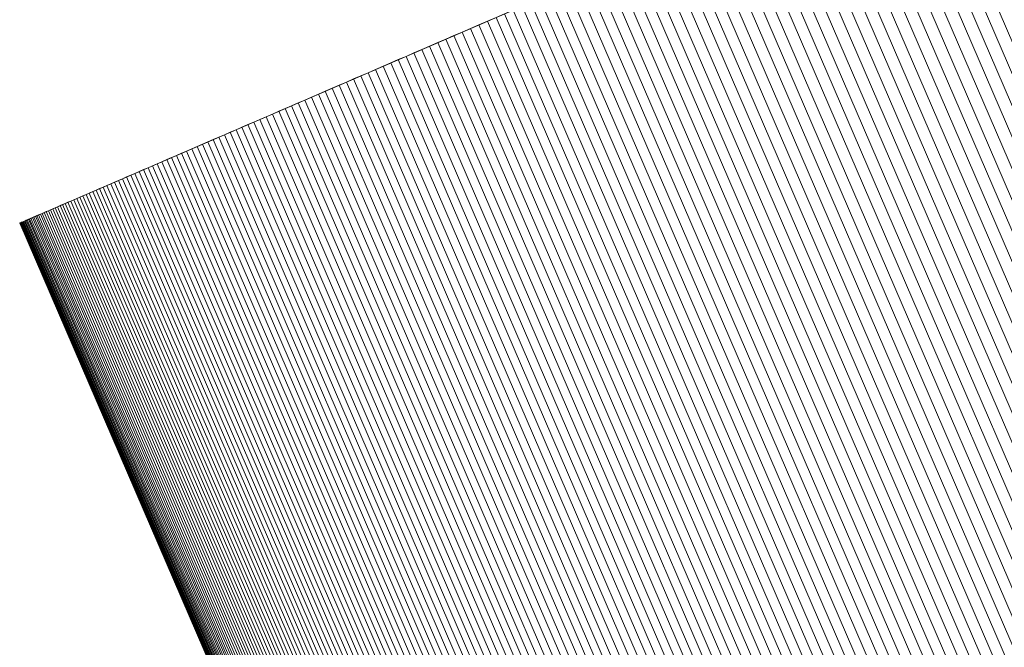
# Model space of a CAD drawing. Header units: centimetres. Extents: x -72 to 74, y -14 to 13.
# Tile 2 of 61: x -72.38 to -69.42, y -11.62 to -9.73. Entities that reach past the tile are written whole.
import ezdxf

# ---------------------------------------------------------------- set-up
doc = ezdxf.new("R2010")
doc.units = ezdxf.units.CM
doc.header["$LTSCALE"] = 2.54
doc.layers.add('Lucido design-1', color=7, linetype='Continuous')

# ---------------------------------------------------------------- blocks, each defined once
blk = doc.blocks.new('Gruppo-1')
at = {"color": 230, "linetype": 'Continuous', "lineweight": 9}
for points, invisible_edges in [([(-19.1811, 12.6131, 81.0804), (-19.1283, 12.6359, -57.895), (-72.3818, -10.3438, -57.895), (-19.1811, 12.6131, 81.0804)], 13), ([(-72.3818, -10.3438, 81.0804), (-52.9102, -1.9415, 109.0067), (-19.1811, 12.6131, 81.0804), (-72.3818, -10.3438, 81.0804)], 15), ([(-72.3818, -10.3438, -57.895), (-72.3818, -10.3438, 81.0804), (-19.1811, 12.6131, 81.0804), (-72.3818, -10.3438, -57.895)], 14), ([(-17.8142, 9.4454, 81.0804), (-17.7614, 9.4682, -57.895), (-71.0149, -13.5114, -57.895), (-17.8142, 9.4454, 81.0804)], 13), ([(-71.0149, -13.5114, 81.0804), (-51.5433, -5.1091, 109.0067), (-17.8142, 9.4454, 81.0804), (-71.0149, -13.5114, 81.0804)], 15), ([(-71.0149, -13.5114, -57.895), (-71.0149, -13.5114, 81.0804), (-17.8142, 9.4454, 81.0804), (-71.0149, -13.5114, -57.895)], 14), ([(-72.3818, -10.3438, 81.0804), (-68.1292, -8.5087, 96.8089), (-52.9102, -1.9415, 109.0067), (-72.3818, -10.3438, 81.0804)], 15), ([(-71.0149, -13.5114, 81.0804), (-66.7623, -11.6763, 96.8089), (-51.5433, -5.1091, 109.0067), (-71.0149, -13.5114, 81.0804)], 15), ([(-72.3818, -10.3438, 81.0804), (-70.9984, -9.7468, 90.3167), (-68.1292, -8.5087, 96.8089), (-72.3818, -10.3438, 81.0804)], 15), ([(-70.9984, -9.7468, 90.3167), (-69.5559, -9.1243, 94.0899), (-68.1292, -8.5087, 96.8089), (-70.9984, -9.7468, 90.3167)], 15), ([(-70.9984, -9.7468, 90.3167), (-70.166, -9.3876, 92.6714), (-69.5559, -9.1243, 94.0899), (-70.9984, -9.7468, 90.3167)], 15), ([(-70.9984, -9.7468, 90.3167), (-70.7049, -9.6201, 91.2191), (-70.166, -9.3876, 92.6714), (-70.9984, -9.7468, 90.3167)], 15), ([(-70.9984, -9.7468, 90.3167), (-70.8417, -9.6792, 90.8103), (-70.7049, -9.6201, 91.2191), (-70.9984, -9.7468, 90.3167)], 15), ([(-70.9984, -9.7468, 90.3167), (-70.8948, -9.7021, 90.6461), (-70.8417, -9.6792, 90.8103), (-70.9984, -9.7468, 90.3167)], 15), ([(-70.9984, -9.7468, 90.3167), (-70.947, -9.7246, 90.4816), (-70.8948, -9.7021, 90.6461), (-70.9984, -9.7468, 90.3167)], 15), ([(-70.9984, -9.7468, 90.3167), (-70.9728, -9.7357, 90.3992), (-70.947, -9.7246, 90.4816), (-70.9984, -9.7468, 90.3167)], 12), ([(-72.3818, -10.3438, 81.0804), (-71.8789, -10.1268, 86.702), (-70.9984, -9.7468, 90.3167), (-72.3818, -10.3438, 81.0804)], 15), ([(-71.8789, -10.1268, 86.702), (-71.5227, -9.9731, 88.3986), (-70.9984, -9.7468, 90.3167), (-71.8789, -10.1268, 86.702)], 15), ([(-71.5227, -9.9731, 88.3986), (-71.3097, -9.8811, 89.2374), (-70.9984, -9.7468, 90.3167), (-71.5227, -9.9731, 88.3986)], 15), ([(-71.3097, -9.8811, 89.2374), (-71.1708, -9.8212, 89.7372), (-70.9984, -9.7468, 90.3167), (-71.3097, -9.8811, 89.2374)], 15), ([(-71.1708, -9.8212, 89.7372), (-71.0488, -9.7685, 90.1516), (-70.9984, -9.7468, 90.3167), (-71.1708, -9.8212, 89.7372)], 15), ([(-71.0488, -9.7685, 90.1516), (-71.0237, -9.7577, 90.2342), (-70.9984, -9.7468, 90.3167), (-71.0488, -9.7685, 90.1516)], 12), ([(-71.1708, -9.8212, 89.7372), (-71.1227, -9.8004, 89.9032), (-71.0488, -9.7685, 90.1516), (-71.1708, -9.8212, 89.7372)], 15), ([(-71.1227, -9.8004, 89.9032), (-71.0983, -9.7899, 89.9861), (-71.0488, -9.7685, 90.1516), (-71.1227, -9.8004, 89.9032)], 14), ([(-71.0983, -9.7899, 89.9861), (-71.0736, -9.7793, 90.0688), (-71.0488, -9.7685, 90.1516), (-71.0983, -9.7899, 89.9861)], 12), ([(-71.1708, -9.8212, 89.7372), (-71.1469, -9.8109, 89.8202), (-71.1227, -9.8004, 89.9032), (-71.1708, -9.8212, 89.7372)], 12), ([(-71.3097, -9.8811, 89.2374), (-71.2413, -9.8516, 89.4876), (-71.1708, -9.8212, 89.7372), (-71.3097, -9.8811, 89.2374)], 15), ([(-71.2413, -9.8516, 89.4876), (-71.1945, -9.8314, 89.6541), (-71.1708, -9.8212, 89.7372), (-71.2413, -9.8516, 89.4876)], 13), ([(-71.2413, -9.8516, 89.4876), (-71.218, -9.8416, 89.5709), (-71.1945, -9.8314, 89.6541), (-71.2413, -9.8516, 89.4876)], 12), ([(-71.3097, -9.8811, 89.2374), (-71.2643, -9.8615, 89.4043), (-71.2413, -9.8516, 89.4876), (-71.3097, -9.8811, 89.2374)], 13), ([(-71.3097, -9.8811, 89.2374), (-71.2871, -9.8714, 89.3209), (-71.2643, -9.8615, 89.4043), (-71.3097, -9.8811, 89.2374)], 12), ([(-71.5227, -9.9731, 88.3986), (-71.4191, -9.9283, 88.8189), (-71.3097, -9.8811, 89.2374), (-71.5227, -9.9731, 88.3986)], 15), ([(-71.4191, -9.9283, 88.8189), (-71.3542, -9.9003, 89.0702), (-71.3097, -9.8811, 89.2374), (-71.4191, -9.9283, 88.8189)], 15), ([(-71.4191, -9.9283, 88.8189), (-71.3977, -9.9191, 88.9027), (-71.3542, -9.9003, 89.0702), (-71.4191, -9.9283, 88.8189)], 14), ([(-71.3977, -9.9191, 88.9027), (-71.376, -9.9098, 88.9865), (-71.3542, -9.9003, 89.0702), (-71.3977, -9.9191, 88.9027)], 12), ([(-71.3542, -9.9003, 89.0702), (-71.3321, -9.8908, 89.1538), (-71.3097, -9.8811, 89.2374), (-71.3542, -9.9003, 89.0702)], 12), ([(-71.5227, -9.9731, 88.3986), (-71.4613, -9.9465, 88.651), (-71.4191, -9.9283, 88.8189), (-71.5227, -9.9731, 88.3986)], 15), ([(-71.4613, -9.9465, 88.651), (-71.4403, -9.9375, 88.7349), (-71.4191, -9.9283, 88.8189), (-71.4613, -9.9465, 88.651)], 12), ([(-71.5227, -9.9731, 88.3986), (-71.482, -9.9555, 88.5669), (-71.4613, -9.9465, 88.651), (-71.5227, -9.9731, 88.3986)], 13), ([(-71.5227, -9.9731, 88.3986), (-71.5025, -9.9643, 88.4828), (-71.482, -9.9555, 88.5669), (-71.5227, -9.9731, 88.3986)], 12), ([(-71.8789, -10.1268, 86.702), (-71.7302, -10.0626, 87.4683), (-71.5227, -9.9731, 88.3986), (-71.8789, -10.1268, 86.702)], 15), ([(-71.7302, -10.0626, 87.4683), (-71.6581, -10.0314, 87.8075), (-71.5227, -9.9731, 88.3986), (-71.7302, -10.0626, 87.4683)], 15), ([(-71.6581, -10.0314, 87.8075), (-71.5821, -9.9987, 88.1456), (-71.5227, -9.9731, 88.3986), (-71.6581, -10.0314, 87.8075)], 15), ([(-71.5821, -9.9987, 88.1456), (-71.5428, -9.9817, 88.3143), (-71.5227, -9.9731, 88.3986), (-71.5821, -9.9987, 88.1456)], 13), ([(-71.5821, -9.9987, 88.1456), (-71.5626, -9.9902, 88.23), (-71.5428, -9.9817, 88.3143), (-71.5821, -9.9987, 88.1456)], 12), ([(-71.6581, -10.0314, 87.8075), (-71.6206, -10.0153, 87.9767), (-71.5821, -9.9987, 88.1456), (-71.6581, -10.0314, 87.8075)], 15), ([(-71.6581, -10.0314, 87.8075), (-71.6394, -10.0234, 87.8921), (-71.6206, -10.0153, 87.9767), (-71.6581, -10.0314, 87.8075)], 12), ([(-71.6206, -10.0153, 87.9767), (-71.6015, -10.007, 88.0612), (-71.5821, -9.9987, 88.1456), (-71.6206, -10.0153, 87.9767)], 12), ([(-71.7302, -10.0626, 87.4683), (-71.6946, -10.0472, 87.638), (-71.6581, -10.0314, 87.8075), (-71.7302, -10.0626, 87.4683)], 15), ([(-71.7302, -10.0626, 87.4683), (-71.7125, -10.055, 87.5532), (-71.6946, -10.0472, 87.638), (-71.7302, -10.0626, 87.4683)], 12), ([(-71.6946, -10.0472, 87.638), (-71.6765, -10.0394, 87.7228), (-71.6581, -10.0314, 87.8075), (-71.6946, -10.0472, 87.638)], 12), ([(-71.8789, -10.1268, 86.702), (-71.8152, -10.0993, 87.0431), (-71.7302, -10.0626, 87.4683), (-71.8789, -10.1268, 86.702)], 15), ([(-71.8152, -10.0993, 87.0431), (-71.7819, -10.0849, 87.2134), (-71.7302, -10.0626, 87.4683), (-71.8152, -10.0993, 87.0431)], 15), ([(-71.7819, -10.0849, 87.2134), (-71.7477, -10.0701, 87.3834), (-71.7302, -10.0626, 87.4683), (-71.7819, -10.0849, 87.2134)], 13), ([(-71.7819, -10.0849, 87.2134), (-71.7649, -10.0776, 87.2984), (-71.7477, -10.0701, 87.3834), (-71.7819, -10.0849, 87.2134)], 12), ([(-71.8789, -10.1268, 86.702), (-71.8475, -10.1132, 86.8726), (-71.8152, -10.0993, 87.0431), (-71.8789, -10.1268, 86.702)], 15), ([(-71.8789, -10.1268, 86.702), (-71.8634, -10.12, 86.7873), (-71.8475, -10.1132, 86.8726), (-71.8789, -10.1268, 86.702)], 12), ([(-71.8475, -10.1132, 86.8726), (-71.8315, -10.1063, 86.9579), (-71.8152, -10.0993, 87.0431), (-71.8475, -10.1132, 86.8726)], 12), ([(-71.8152, -10.0993, 87.0431), (-71.7987, -10.0921, 87.1283), (-71.7819, -10.0849, 87.2134), (-71.8152, -10.0993, 87.0431)], 12), ([(-72.3818, -10.3438, 81.0804), (-72.2678, -10.2946, 83.7746), (-71.8789, -10.1268, 86.702), (-72.3818, -10.3438, 81.0804)], 15), ([(-72.2678, -10.2946, 83.7746), (-72.0723, -10.2102, 85.5019), (-71.8789, -10.1268, 86.702), (-72.2678, -10.2946, 83.7746)], 15), ([(-72.0723, -10.2102, 85.5019), (-71.9533, -10.1589, 86.2744), (-71.8789, -10.1268, 86.702), (-72.0723, -10.2102, 85.5019)], 15), ([(-71.9533, -10.1589, 86.2744), (-71.9243, -10.1463, 86.4456), (-71.8789, -10.1268, 86.702), (-71.9533, -10.1589, 86.2744)], 15), ([(-71.9243, -10.1463, 86.4456), (-71.8943, -10.1334, 86.6166), (-71.8789, -10.1268, 86.702), (-71.9243, -10.1463, 86.4456)], 13), ([(-71.9243, -10.1463, 86.4456), (-71.9094, -10.1399, 86.5311), (-71.8943, -10.1334, 86.6166), (-71.9243, -10.1463, 86.4456)], 12), ([(-72.0723, -10.2102, 85.5019), (-72.0086, -10.1827, 85.9315), (-71.9533, -10.1589, 86.2744), (-72.0723, -10.2102, 85.5019)], 15), ([(-72.0086, -10.1827, 85.9315), (-71.9814, -10.171, 86.1031), (-71.9533, -10.1589, 86.2744), (-72.0086, -10.1827, 85.9315)], 15), ([(-72.0086, -10.1827, 85.9315), (-71.9951, -10.1769, 86.0173), (-71.9814, -10.171, 86.1031), (-72.0086, -10.1827, 85.9315)], 12), ([(-71.9814, -10.171, 86.1031), (-71.9675, -10.165, 86.1888), (-71.9533, -10.1589, 86.2744), (-71.9814, -10.171, 86.1031)], 12), ([(-71.9533, -10.1589, 86.2744), (-71.9389, -10.1526, 86.36), (-71.9243, -10.1463, 86.4456), (-71.9533, -10.1589, 86.2744)], 12), ([(-72.0723, -10.2102, 85.5019), (-72.0348, -10.194, 85.7598), (-72.0086, -10.1827, 85.9315), (-72.0723, -10.2102, 85.5019)], 15), ([(-72.0723, -10.2102, 85.5019), (-72.0475, -10.1995, 85.6739), (-72.0348, -10.194, 85.7598), (-72.0723, -10.2102, 85.5019)], 13), ([(-72.0723, -10.2102, 85.5019), (-72.06, -10.2049, 85.5879), (-72.0475, -10.1995, 85.6739), (-72.0723, -10.2102, 85.5019)], 12), ([(-72.0348, -10.194, 85.7598), (-72.0218, -10.1884, 85.8457), (-72.0086, -10.1827, 85.9315), (-72.0348, -10.194, 85.7598)], 12), ([(-72.2678, -10.2946, 83.7746), (-72.162, -10.2489, 84.8126), (-72.0723, -10.2102, 85.5019), (-72.2678, -10.2946, 83.7746)], 15), ([(-72.162, -10.2489, 84.8126), (-72.1301, -10.2351, 85.0714), (-72.0723, -10.2102, 85.5019), (-72.162, -10.2489, 84.8126)], 15), ([(-72.1301, -10.2351, 85.0714), (-72.0962, -10.2205, 85.3298), (-72.0723, -10.2102, 85.5019), (-72.1301, -10.2351, 85.0714)], 15), ([(-72.1301, -10.2351, 85.0714), (-72.1077, -10.2255, 85.2437), (-72.0962, -10.2205, 85.3298), (-72.1301, -10.2351, 85.0714)], 13), ([(-72.1301, -10.2351, 85.0714), (-72.119, -10.2304, 85.1575), (-72.1077, -10.2255, 85.2437), (-72.1301, -10.2351, 85.0714)], 12), ([(-72.0962, -10.2205, 85.3298), (-72.0844, -10.2154, 85.4159), (-72.0723, -10.2102, 85.5019), (-72.0962, -10.2205, 85.3298)], 12), ([(-72.2678, -10.2946, 83.7746), (-72.2102, -10.2697, 84.3806), (-72.162, -10.2489, 84.8126), (-72.2678, -10.2946, 83.7746)], 15), ([(-72.2102, -10.2697, 84.3806), (-72.1916, -10.2617, 84.5535), (-72.162, -10.2489, 84.8126), (-72.2102, -10.2697, 84.3806)], 15), ([(-72.2102, -10.2697, 84.3806), (-72.2011, -10.2658, 84.4671), (-72.1916, -10.2617, 84.5535), (-72.2102, -10.2697, 84.3806)], 12), ([(-72.1916, -10.2617, 84.5535), (-72.182, -10.2575, 84.6399), (-72.162, -10.2489, 84.8126), (-72.1916, -10.2617, 84.5535)], 14), ([(-72.182, -10.2575, 84.6399), (-72.1721, -10.2533, 84.7262), (-72.162, -10.2489, 84.8126), (-72.182, -10.2575, 84.6399)], 12), ([(-72.162, -10.2489, 84.8126), (-72.141, -10.2398, 84.9851), (-72.1301, -10.2351, 85.0714), (-72.162, -10.2489, 84.8126)], 13), ([(-72.162, -10.2489, 84.8126), (-72.1516, -10.2444, 84.8989), (-72.141, -10.2398, 84.9851), (-72.162, -10.2489, 84.8126)], 12), ([(-72.2678, -10.2946, 83.7746), (-72.2364, -10.281, 84.1211), (-72.2102, -10.2697, 84.3806), (-72.2678, -10.2946, 83.7746)], 15), ([(-72.2678, -10.2946, 83.7746), (-72.2526, -10.288, 83.9479), (-72.2364, -10.281, 84.1211), (-72.2678, -10.2946, 83.7746)], 15), ([(-72.2678, -10.2946, 83.7746), (-72.2603, -10.2913, 83.8613), (-72.2526, -10.288, 83.9479), (-72.2678, -10.2946, 83.7746)], 12), ([(-72.2526, -10.288, 83.9479), (-72.2446, -10.2845, 84.0345), (-72.2364, -10.281, 84.1211), (-72.2526, -10.288, 83.9479)], 12), ([(-72.2364, -10.281, 84.1211), (-72.2279, -10.2773, 84.2076), (-72.2102, -10.2697, 84.3806), (-72.2364, -10.281, 84.1211)], 14), ([(-72.2279, -10.2773, 84.2076), (-72.2192, -10.2736, 84.2941), (-72.2102, -10.2697, 84.3806), (-72.2279, -10.2773, 84.2076)], 12), ([(-72.3818, -10.3438, 81.0804), (-72.3589, -10.3339, 82.2985), (-72.2678, -10.2946, 83.7746), (-72.3818, -10.3438, 81.0804)], 15), ([(-72.3589, -10.3339, 82.2985), (-72.3247, -10.3191, 82.9938), (-72.2678, -10.2946, 83.7746), (-72.3589, -10.3339, 82.2985)], 15), ([(-72.3589, -10.3339, 82.2985), (-72.3478, -10.3291, 82.5594), (-72.3247, -10.3191, 82.9938), (-72.3589, -10.3339, 82.2985)], 15), ([(-72.3478, -10.3291, 82.5594), (-72.3347, -10.3234, 82.8201), (-72.3247, -10.3191, 82.9938), (-72.3478, -10.3291, 82.5594)], 15), ([(-72.3347, -10.3234, 82.8201), (-72.3298, -10.3213, 82.9069), (-72.3247, -10.3191, 82.9938), (-72.3347, -10.3234, 82.8201)], 12), ([(-72.3247, -10.3191, 82.9938), (-72.3018, -10.3092, 83.341), (-72.2678, -10.2946, 83.7746), (-72.3247, -10.3191, 82.9938)], 15), ([(-72.3247, -10.3191, 82.9938), (-72.3137, -10.3144, 83.1674), (-72.3018, -10.3092, 83.341), (-72.3247, -10.3191, 82.9938)], 15), ([(-72.3247, -10.3191, 82.9938), (-72.3193, -10.3168, 83.0806), (-72.3137, -10.3144, 83.1674), (-72.3247, -10.3191, 82.9938)], 12), ([(-72.3137, -10.3144, 83.1674), (-72.3079, -10.3118, 83.2542), (-72.3018, -10.3092, 83.341), (-72.3137, -10.3144, 83.1674)], 12), ([(-72.3018, -10.3092, 83.341), (-72.2889, -10.3037, 83.5145), (-72.2678, -10.2946, 83.7746), (-72.3018, -10.3092, 83.341)], 15), ([(-72.3018, -10.3092, 83.341), (-72.2955, -10.3065, 83.4278), (-72.2889, -10.3037, 83.5145), (-72.3018, -10.3092, 83.341)], 12), ([(-72.2889, -10.3037, 83.5145), (-72.2821, -10.3007, 83.6012), (-72.2678, -10.2946, 83.7746), (-72.2889, -10.3037, 83.5145)], 14), ([(-72.2821, -10.3007, 83.6012), (-72.2751, -10.2977, 83.6879), (-72.2678, -10.2946, 83.7746), (-72.2821, -10.3007, 83.6012)], 12), ([(-72.3818, -10.3438, 81.0804), (-72.3762, -10.3413, 81.6896), (-72.3589, -10.3339, 82.2985), (-72.3818, -10.3438, 81.0804)], 15), ([(-72.3818, -10.3438, 81.0804), (-72.3809, -10.3434, 81.3415), (-72.3762, -10.3413, 81.6896), (-72.3818, -10.3438, 81.0804)], 15), ([(-72.3818, -10.3438, 81.0804), (-72.3814, -10.3436, 81.2545), (-72.3809, -10.3434, 81.3415), (-72.3818, -10.3438, 81.0804)], 13), ([(-72.3818, -10.3438, 81.0804), (-72.3818, -10.3437, 81.1674), (-72.3814, -10.3436, 81.2545), (-72.3818, -10.3438, 81.0804)], 12), ([(-72.3809, -10.3434, 81.3415), (-72.379, -10.3426, 81.5156), (-72.3762, -10.3413, 81.6896), (-72.3809, -10.3434, 81.3415)], 15), ([(-72.3809, -10.3434, 81.3415), (-72.3801, -10.343, 81.4285), (-72.379, -10.3426, 81.5156), (-72.3809, -10.3434, 81.3415)], 12), ([(-72.379, -10.3426, 81.5156), (-72.3778, -10.342, 81.6026), (-72.3762, -10.3413, 81.6896), (-72.379, -10.3426, 81.5156)], 12), ([(-72.3762, -10.3413, 81.6896), (-72.3702, -10.3388, 81.9506), (-72.3589, -10.3339, 82.2985), (-72.3762, -10.3413, 81.6896)], 15), ([(-72.3762, -10.3413, 81.6896), (-72.3725, -10.3397, 81.8636), (-72.3702, -10.3388, 81.9506), (-72.3762, -10.3413, 81.6896)], 13), ([(-72.3762, -10.3413, 81.6896), (-72.3745, -10.3406, 81.7766), (-72.3725, -10.3397, 81.8636), (-72.3762, -10.3413, 81.6896)], 12), ([(-72.3702, -10.3388, 81.9506), (-72.365, -10.3365, 82.1246), (-72.3589, -10.3339, 82.2985), (-72.3702, -10.3388, 81.9506)], 15), ([(-72.3702, -10.3388, 81.9506), (-72.3678, -10.3377, 82.0376), (-72.365, -10.3365, 82.1246), (-72.3702, -10.3388, 81.9506)], 12), ([(-72.365, -10.3365, 82.1246), (-72.3621, -10.3352, 82.2116), (-72.3589, -10.3339, 82.2985), (-72.365, -10.3365, 82.1246)], 12), ([(-72.3589, -10.3339, 82.2985), (-72.3518, -10.3308, 82.4724), (-72.3478, -10.3291, 82.5594), (-72.3589, -10.3339, 82.2985)], 13), ([(-72.3589, -10.3339, 82.2985), (-72.3554, -10.3324, 82.3855), (-72.3518, -10.3308, 82.4724), (-72.3589, -10.3339, 82.2985)], 12), ([(-72.3478, -10.3291, 82.5594), (-72.3393, -10.3254, 82.7332), (-72.3347, -10.3234, 82.8201), (-72.3478, -10.3291, 82.5594)], 13), ([(-72.3478, -10.3291, 82.5594), (-72.3437, -10.3273, 82.6463), (-72.3393, -10.3254, 82.7332), (-72.3478, -10.3291, 82.5594)], 12)]:
    blk.add_3dface(points, dxfattribs=dict(at, invisible_edges=invisible_edges))
for points in [[(-72.3818, -10.3438, -57.895), (-71.0149, -13.5114, -57.895), (-17.7614, 9.4682, -57.895), (-19.1283, 12.6359, -57.895)], [(-69.4108, -9.0617, 94.4001), (-68.0439, -12.2294, 94.4001), (-68.0805, -12.2452, 94.3227), (-69.4474, -9.0775, 94.3227)], [(-69.4838, -9.0932, 94.2453), (-68.1169, -12.2609, 94.2453), (-68.1531, -12.2765, 94.1676), (-69.52, -9.1088, 94.1676)], [(-69.4474, -9.0775, 94.3227), (-68.0805, -12.2452, 94.3227), (-68.1169, -12.2609, 94.2453), (-69.4838, -9.0932, 94.2453)], [(-69.5559, -9.1243, 94.0899), (-68.189, -12.292, 94.0899), (-68.2248, -12.3074, 94.0121), (-69.5917, -9.1398, 94.0121)], [(-69.52, -9.1088, 94.1676), (-68.1531, -12.2765, 94.1676), (-68.189, -12.292, 94.0899), (-69.5559, -9.1243, 94.0899)], [(-69.6272, -9.1551, 93.9341), (-68.2603, -12.3228, 93.9341), (-68.2956, -12.338, 93.856), (-69.6625, -9.1703, 93.856)], [(-69.5917, -9.1398, 94.0121), (-68.2248, -12.3074, 94.0121), (-68.2603, -12.3228, 93.9341), (-69.6272, -9.1551, 93.9341)], [(-69.6976, -9.1855, 93.7778), (-68.3307, -12.3531, 93.7778), (-68.3655, -12.3682, 93.6995), (-69.7324, -9.2005, 93.6995)], [(-69.6625, -9.1703, 93.856), (-68.2956, -12.338, 93.856), (-68.3307, -12.3531, 93.7778), (-69.6976, -9.1855, 93.7778)], [(-69.7671, -9.2155, 93.6211), (-68.4002, -12.3831, 93.6211), (-68.4346, -12.398, 93.5426), (-69.8015, -9.2303, 93.5426)], [(-69.7324, -9.2005, 93.6995), (-68.3655, -12.3682, 93.6995), (-68.4002, -12.3831, 93.6211), (-69.7671, -9.2155, 93.6211)], [(-69.8358, -9.2451, 93.4639), (-68.4689, -12.4128, 93.4639), (-68.5029, -12.4274, 93.3852), (-69.8698, -9.2598, 93.3852)], [(-69.8015, -9.2303, 93.5426), (-68.4346, -12.398, 93.5426), (-68.4689, -12.4128, 93.4639), (-69.8358, -9.2451, 93.4639)], [(-69.9036, -9.2744, 93.3063), (-68.5367, -12.442, 93.3063), (-68.5702, -12.4565, 93.2273), (-69.9371, -9.2888, 93.2273)], [(-69.8698, -9.2598, 93.3852), (-68.5029, -12.4274, 93.3852), (-68.5367, -12.442, 93.3063), (-69.9036, -9.2744, 93.3063)], [(-69.9705, -9.3032, 93.1482), (-68.6036, -12.4709, 93.1482), (-68.6367, -12.4852, 93.069), (-70.0036, -9.3175, 93.069)], [(-69.9371, -9.2888, 93.2273), (-68.5702, -12.4565, 93.2273), (-68.6036, -12.4709, 93.1482), (-69.9705, -9.3032, 93.1482)], [(-70.0365, -9.3317, 92.9897), (-68.6697, -12.4994, 92.9897), (-68.7024, -12.5135, 92.9103), (-70.0692, -9.3458, 92.9103)], [(-70.0036, -9.3175, 93.069), (-68.6367, -12.4852, 93.069), (-68.6697, -12.4994, 92.9897), (-70.0365, -9.3317, 92.9897)], [(-70.1017, -9.3599, 92.8308), (-68.7348, -12.5275, 92.8308), (-68.7671, -12.5415, 92.7512), (-70.134, -9.3738, 92.7512)], [(-70.0692, -9.3458, 92.9103), (-68.7024, -12.5135, 92.9103), (-68.7348, -12.5275, 92.8308), (-70.1017, -9.3599, 92.8308)], [(-70.1978, -9.4013, 92.5916), (-68.831, -12.569, 92.5916), (-68.8626, -12.5826, 92.5117), (-70.2294, -9.415, 92.5117)], [(-70.166, -9.3876, 92.6714), (-68.7991, -12.5553, 92.6714), (-68.831, -12.569, 92.5916), (-70.1978, -9.4013, 92.5916)], [(-70.134, -9.3738, 92.7512), (-68.7671, -12.5415, 92.7512), (-68.7991, -12.5553, 92.6714), (-70.166, -9.3876, 92.6714)], [(-70.2608, -9.4285, 92.4316), (-68.8939, -12.5962, 92.4316), (-68.9251, -12.6096, 92.3515), (-70.292, -9.442, 92.3515)], [(-70.2294, -9.415, 92.5117), (-68.8626, -12.5826, 92.5117), (-68.8939, -12.5962, 92.4316), (-70.2608, -9.4285, 92.4316)], [(-70.3229, -9.4553, 92.2712), (-68.956, -12.623, 92.2712), (-68.9867, -12.6362, 92.1909), (-70.3536, -9.4686, 92.1909)], [(-70.292, -9.442, 92.3515), (-68.9251, -12.6096, 92.3515), (-68.956, -12.623, 92.2712), (-70.3229, -9.4553, 92.2712)], [(-70.3841, -9.4817, 92.1104), (-69.0172, -12.6494, 92.1104), (-69.0475, -12.6625, 92.0299), (-70.4144, -9.4948, 92.0299)], [(-70.3536, -9.4686, 92.1909), (-68.9867, -12.6362, 92.1909), (-69.0172, -12.6494, 92.1104), (-70.3841, -9.4817, 92.1104)], [(-70.4743, -9.5206, 91.8685), (-69.1074, -12.6883, 91.8685), (-69.137, -12.7011, 91.7877), (-70.5039, -9.5334, 91.7877)], [(-70.4445, -9.5078, 91.9492), (-69.0776, -12.6754, 91.9492), (-69.1074, -12.6883, 91.8685), (-70.4743, -9.5206, 91.8685)], [(-70.4144, -9.4948, 92.0299), (-69.0475, -12.6625, 92.0299), (-69.0776, -12.6754, 91.9492), (-70.4445, -9.5078, 91.9492)], [(-70.5333, -9.5461, 91.7067), (-69.1664, -12.7137, 91.7067), (-69.1955, -12.7263, 91.6257), (-70.5624, -9.5587, 91.6257)], [(-70.5039, -9.5334, 91.7877), (-69.137, -12.7011, 91.7877), (-69.1664, -12.7137, 91.7067), (-70.5333, -9.5461, 91.7067)], [(-70.5914, -9.5711, 91.5446), (-69.2245, -12.7388, 91.5446), (-69.2532, -12.7512, 91.4633), (-70.6201, -9.5835, 91.4633)], [(-70.5624, -9.5587, 91.6257), (-69.1955, -12.7263, 91.6257), (-69.2245, -12.7388, 91.5446), (-70.5914, -9.5711, 91.5446)], [(-70.6768, -9.608, 91.3006), (-69.3099, -12.7757, 91.3006), (-69.338, -12.7878, 91.2191), (-70.7049, -9.6201, 91.2191)], [(-70.6486, -9.5958, 91.382), (-69.2817, -12.7635, 91.382), (-69.3099, -12.7757, 91.3006), (-70.6768, -9.608, 91.3006)], [(-70.6201, -9.5835, 91.4633), (-69.2532, -12.7512, 91.4633), (-69.2817, -12.7635, 91.382), (-70.6486, -9.5958, 91.382)], [(-70.7327, -9.6321, 91.1375), (-69.3658, -12.7998, 91.1375), (-69.3934, -12.8117, 91.0558), (-70.7603, -9.644, 91.0558)], [(-70.7049, -9.6201, 91.2191), (-69.338, -12.7878, 91.2191), (-69.3658, -12.7998, 91.1375), (-70.7327, -9.6321, 91.1375)], [(-70.8147, -9.6675, 90.8922), (-69.4479, -12.8352, 90.8922), (-69.4748, -12.8468, 90.8103), (-70.8417, -9.6792, 90.8103)], [(-70.7876, -9.6558, 90.9741), (-69.4207, -12.8235, 90.9741), (-69.4479, -12.8352, 90.8922), (-70.8147, -9.6675, 90.8922)], [(-70.7603, -9.644, 91.0558), (-69.3934, -12.8117, 91.0558), (-69.4207, -12.8235, 90.9741), (-70.7876, -9.6558, 90.9741)], [(-70.8683, -9.6907, 90.7282), (-69.5014, -12.8583, 90.7282), (-69.5279, -12.8698, 90.6461), (-70.8948, -9.7021, 90.6461)], [(-70.8417, -9.6792, 90.8103), (-69.4748, -12.8468, 90.8103), (-69.5014, -12.8583, 90.7282), (-70.8683, -9.6907, 90.7282)], [(-70.947, -9.7246, 90.4816), (-69.5801, -12.8923, 90.4816), (-69.6059, -12.9034, 90.3992), (-70.9728, -9.7357, 90.3992)], [(-70.921, -9.7134, 90.5639), (-69.5541, -12.8811, 90.5639), (-69.5801, -12.8923, 90.4816), (-70.947, -9.7246, 90.4816)], [(-70.8948, -9.7021, 90.6461), (-69.5279, -12.8698, 90.6461), (-69.5541, -12.8811, 90.5639), (-70.921, -9.7134, 90.5639)], [(-71.0237, -9.7577, 90.2342), (-69.6568, -12.9254, 90.2342), (-69.6819, -12.9362, 90.1516), (-71.0488, -9.7685, 90.1516)], [(-70.9984, -9.7468, 90.3167), (-69.6315, -12.9144, 90.3167), (-69.6568, -12.9254, 90.2342), (-71.0237, -9.7577, 90.2342)], [(-70.9728, -9.7357, 90.3992), (-69.6059, -12.9034, 90.3992), (-69.6315, -12.9144, 90.3167), (-70.9984, -9.7468, 90.3167)], [(-71.0736, -9.7793, 90.0688), (-69.7067, -12.9469, 90.0688), (-69.7314, -12.9576, 89.9861), (-71.0983, -9.7899, 89.9861)], [(-71.0488, -9.7685, 90.1516), (-69.6819, -12.9362, 90.1516), (-69.7067, -12.9469, 90.0688), (-71.0736, -9.7793, 90.0688)], [(-71.1469, -9.8109, 89.8202), (-69.78, -12.9785, 89.8202), (-69.8039, -12.9889, 89.7372), (-71.1708, -9.8212, 89.7372)], [(-71.1227, -9.8004, 89.9032), (-69.7558, -12.9681, 89.9032), (-69.78, -12.9785, 89.8202), (-71.1469, -9.8109, 89.8202)], [(-71.0983, -9.7899, 89.9861), (-69.7314, -12.9576, 89.9861), (-69.7558, -12.9681, 89.9032), (-71.1227, -9.8004, 89.9032)], [(-71.218, -9.8416, 89.5709), (-69.8511, -13.0092, 89.5709), (-69.8744, -13.0193, 89.4876), (-71.2413, -9.8516, 89.4876)], [(-71.1945, -9.8314, 89.6541), (-69.8277, -12.9991, 89.6541), (-69.8511, -13.0092, 89.5709), (-71.218, -9.8416, 89.5709)], [(-71.1708, -9.8212, 89.7372), (-69.8039, -12.9889, 89.7372), (-69.8277, -12.9991, 89.6541), (-71.1945, -9.8314, 89.6541)], [(-71.2871, -9.8714, 89.3209), (-69.9202, -13.0391, 89.3209), (-69.9428, -13.0488, 89.2374), (-71.3097, -9.8811, 89.2374)], [(-71.2643, -9.8615, 89.4043), (-69.8974, -13.0292, 89.4043), (-69.9202, -13.0391, 89.3209), (-71.2871, -9.8714, 89.3209)], [(-71.2413, -9.8516, 89.4876), (-69.8744, -13.0193, 89.4876), (-69.8974, -13.0292, 89.4043), (-71.2643, -9.8615, 89.4043)], [(-71.3542, -9.9003, 89.0702), (-69.9873, -13.068, 89.0702), (-70.0092, -13.0774, 88.9865), (-71.376, -9.9098, 88.9865)], [(-71.3321, -9.8908, 89.1538), (-69.9652, -13.0584, 89.1538), (-69.9873, -13.068, 89.0702), (-71.3542, -9.9003, 89.0702)], [(-71.3097, -9.8811, 89.2374), (-69.9428, -13.0488, 89.2374), (-69.9652, -13.0584, 89.1538), (-71.3321, -9.8908, 89.1538)], [(-71.4191, -9.9283, 88.8189), (-70.0522, -13.096, 88.8189), (-70.0734, -13.1051, 88.7349), (-71.4403, -9.9375, 88.7349)], [(-71.3977, -9.9191, 88.9027), (-70.0308, -13.0868, 88.9027), (-70.0522, -13.096, 88.8189), (-71.4191, -9.9283, 88.8189)], [(-71.376, -9.9098, 88.9865), (-70.0092, -13.0774, 88.9865), (-70.0308, -13.0868, 88.9027), (-71.3977, -9.9191, 88.9027)], [(-71.5025, -9.9643, 88.4828), (-70.1356, -13.132, 88.4828), (-70.1559, -13.1407, 88.3986), (-71.5227, -9.9731, 88.3986)], [(-71.482, -9.9555, 88.5669), (-70.1151, -13.1231, 88.5669), (-70.1356, -13.132, 88.4828), (-71.5025, -9.9643, 88.4828)], [(-71.4613, -9.9465, 88.651), (-70.0944, -13.1142, 88.651), (-70.1151, -13.1231, 88.5669), (-71.482, -9.9555, 88.5669)], [(-71.4403, -9.9375, 88.7349), (-70.0734, -13.1051, 88.7349), (-70.0944, -13.1142, 88.651), (-71.4613, -9.9465, 88.651)], [(-71.5626, -9.9902, 88.23), (-70.1957, -13.1579, 88.23), (-70.2152, -13.1663, 88.1456), (-71.5821, -9.9987, 88.1456)], [(-71.5428, -9.9817, 88.3143), (-70.1759, -13.1494, 88.3143), (-70.1957, -13.1579, 88.23), (-71.5626, -9.9902, 88.23)], [(-71.5227, -9.9731, 88.3986), (-70.1559, -13.1407, 88.3986), (-70.1759, -13.1494, 88.3143), (-71.5428, -9.9817, 88.3143)], [(-71.6394, -10.0234, 87.8921), (-70.2725, -13.1911, 87.8921), (-70.2912, -13.1991, 87.8075), (-71.6581, -10.0314, 87.8075)], [(-71.6206, -10.0153, 87.9767), (-70.2537, -13.1829, 87.9767), (-70.2725, -13.1911, 87.8921), (-71.6394, -10.0234, 87.8921)], [(-71.6015, -10.007, 88.0612), (-70.2346, -13.1747, 88.0612), (-70.2537, -13.1829, 87.9767), (-71.6206, -10.0153, 87.9767)], [(-71.5821, -9.9987, 88.1456), (-70.2152, -13.1663, 88.1456), (-70.2346, -13.1747, 88.0612), (-71.6015, -10.007, 88.0612)], [(-71.6946, -10.0472, 87.638), (-70.3277, -13.2149, 87.638), (-70.3457, -13.2226, 87.5532), (-71.7125, -10.055, 87.5532)], [(-71.6765, -10.0394, 87.7228), (-70.3096, -13.207, 87.7228), (-70.3277, -13.2149, 87.638), (-71.6946, -10.0472, 87.638)], [(-71.6581, -10.0314, 87.8075), (-70.2912, -13.1991, 87.8075), (-70.3096, -13.207, 87.7228), (-71.6765, -10.0394, 87.7228)], [(-71.7649, -10.0776, 87.2984), (-70.398, -13.2452, 87.2984), (-70.415, -13.2526, 87.2134), (-71.7819, -10.0849, 87.2134)], [(-71.7477, -10.0701, 87.3834), (-70.3808, -13.2378, 87.3834), (-70.398, -13.2452, 87.2984), (-71.7649, -10.0776, 87.2984)], [(-71.7302, -10.0626, 87.4683), (-70.3633, -13.2303, 87.4683), (-70.3808, -13.2378, 87.3834), (-71.7477, -10.0701, 87.3834)], [(-71.7125, -10.055, 87.5532), (-70.3457, -13.2226, 87.5532), (-70.3633, -13.2303, 87.4683), (-71.7302, -10.0626, 87.4683)], [(-71.8475, -10.1132, 86.8726), (-70.4807, -13.2809, 86.8726), (-70.4965, -13.2877, 86.7873), (-71.8634, -10.12, 86.7873)], [(-71.8315, -10.1063, 86.9579), (-70.4646, -13.2739, 86.9579), (-70.4807, -13.2809, 86.8726), (-71.8475, -10.1132, 86.8726)], [(-71.8152, -10.0993, 87.0431), (-70.4483, -13.2669, 87.0431), (-70.4646, -13.2739, 86.9579), (-71.8315, -10.1063, 86.9579)], [(-71.7987, -10.0921, 87.1283), (-70.4318, -13.2598, 87.1283), (-70.4483, -13.2669, 87.0431), (-71.8152, -10.0993, 87.0431)], [(-71.7819, -10.0849, 87.2134), (-70.415, -13.2526, 87.2134), (-70.4318, -13.2598, 87.1283), (-71.7987, -10.0921, 87.1283)], [(-71.9094, -10.1399, 86.5311), (-70.5425, -13.3076, 86.5311), (-70.5574, -13.314, 86.4456), (-71.9243, -10.1463, 86.4456)], [(-71.8943, -10.1334, 86.6166), (-70.5274, -13.301, 86.6166), (-70.5425, -13.3076, 86.5311), (-71.9094, -10.1399, 86.5311)], [(-71.8789, -10.1268, 86.702), (-70.5121, -13.2944, 86.702), (-70.5274, -13.301, 86.6166), (-71.8943, -10.1334, 86.6166)], [(-71.8634, -10.12, 86.7873), (-70.4965, -13.2877, 86.7873), (-70.5121, -13.2944, 86.702), (-71.8789, -10.1268, 86.702)], [(-71.9814, -10.171, 86.1031), (-70.6145, -13.3386, 86.1031), (-70.6282, -13.3446, 86.0173), (-71.9951, -10.1769, 86.0173)], [(-71.9675, -10.165, 86.1888), (-70.6006, -13.3326, 86.1888), (-70.6145, -13.3386, 86.1031), (-71.9814, -10.171, 86.1031)], [(-71.9533, -10.1589, 86.2744), (-70.5864, -13.3265, 86.2744), (-70.6006, -13.3326, 86.1888), (-71.9675, -10.165, 86.1888)], [(-71.9389, -10.1526, 86.36), (-70.572, -13.3203, 86.36), (-70.5864, -13.3265, 86.2744), (-71.9533, -10.1589, 86.2744)], [(-71.9243, -10.1463, 86.4456), (-70.5574, -13.314, 86.4456), (-70.572, -13.3203, 86.36), (-71.9389, -10.1526, 86.36)], [(-72.0475, -10.1995, 85.6739), (-70.6806, -13.3672, 85.6739), (-70.6932, -13.3726, 85.5879), (-72.06, -10.2049, 85.5879)], [(-72.0348, -10.194, 85.7598), (-70.6679, -13.3617, 85.7598), (-70.6806, -13.3672, 85.6739), (-72.0475, -10.1995, 85.6739)], [(-72.0218, -10.1884, 85.8457), (-70.6549, -13.3561, 85.8457), (-70.6679, -13.3617, 85.7598), (-72.0348, -10.194, 85.7598)], [(-72.0086, -10.1827, 85.9315), (-70.6417, -13.3504, 85.9315), (-70.6549, -13.3561, 85.8457), (-72.0218, -10.1884, 85.8457)], [(-71.9951, -10.1769, 86.0173), (-70.6282, -13.3446, 86.0173), (-70.6417, -13.3504, 85.9315), (-72.0086, -10.1827, 85.9315)], [(-72.119, -10.2304, 85.1575), (-70.7521, -13.398, 85.1575), (-70.7632, -13.4028, 85.0714), (-72.1301, -10.2351, 85.0714)], [(-72.1077, -10.2255, 85.2437), (-70.7408, -13.3931, 85.2437), (-70.7521, -13.398, 85.1575), (-72.119, -10.2304, 85.1575)], [(-72.0962, -10.2205, 85.3298), (-70.7293, -13.3882, 85.3298), (-70.7408, -13.3931, 85.2437), (-72.1077, -10.2255, 85.2437)], [(-72.0844, -10.2154, 85.4159), (-70.7175, -13.3831, 85.4159), (-70.7293, -13.3882, 85.3298), (-72.0962, -10.2205, 85.3298)], [(-72.0723, -10.2102, 85.5019), (-70.7054, -13.3779, 85.5019), (-70.7175, -13.3831, 85.4159), (-72.0844, -10.2154, 85.4159)], [(-72.06, -10.2049, 85.5879), (-70.6932, -13.3726, 85.5879), (-70.7054, -13.3779, 85.5019), (-72.0723, -10.2102, 85.5019)], [(-72.1916, -10.2617, 84.5535), (-70.8248, -13.4294, 84.5535), (-70.8342, -13.4334, 84.4671), (-72.2011, -10.2658, 84.4671)], [(-72.182, -10.2575, 84.6399), (-70.8151, -13.4252, 84.6399), (-70.8248, -13.4294, 84.5535), (-72.1916, -10.2617, 84.5535)], [(-72.1721, -10.2533, 84.7262), (-70.8052, -13.4209, 84.7262), (-70.8151, -13.4252, 84.6399), (-72.182, -10.2575, 84.6399)], [(-72.162, -10.2489, 84.8126), (-70.7951, -13.4165, 84.8126), (-70.8052, -13.4209, 84.7262), (-72.1721, -10.2533, 84.7262)], [(-72.1516, -10.2444, 84.8989), (-70.7847, -13.4121, 84.8989), (-70.7951, -13.4165, 84.8126), (-72.162, -10.2489, 84.8126)], [(-72.141, -10.2398, 84.9851), (-70.7741, -13.4075, 84.9851), (-70.7847, -13.4121, 84.8989), (-72.1516, -10.2444, 84.8989)], [(-72.1301, -10.2351, 85.0714), (-70.7632, -13.4028, 85.0714), (-70.7741, -13.4075, 84.9851), (-72.141, -10.2398, 84.9851)], [(-72.2603, -10.2913, 83.8613), (-70.8934, -13.459, 83.8613), (-70.9009, -13.4622, 83.7746), (-72.2678, -10.2946, 83.7746)], [(-72.2526, -10.288, 83.9479), (-70.8857, -13.4557, 83.9479), (-70.8934, -13.459, 83.8613), (-72.2603, -10.2913, 83.8613)], [(-72.2446, -10.2845, 84.0345), (-70.8777, -13.4522, 84.0345), (-70.8857, -13.4557, 83.9479), (-72.2526, -10.288, 83.9479)], [(-72.2364, -10.281, 84.1211), (-70.8695, -13.4487, 84.1211), (-70.8777, -13.4522, 84.0345), (-72.2446, -10.2845, 84.0345)], [(-72.2279, -10.2773, 84.2076), (-70.861, -13.445, 84.2076), (-70.8695, -13.4487, 84.1211), (-72.2364, -10.281, 84.1211)], [(-72.2192, -10.2736, 84.2941), (-70.8523, -13.4412, 84.2941), (-70.861, -13.445, 84.2076), (-72.2279, -10.2773, 84.2076)], [(-72.2102, -10.2697, 84.3806), (-70.8434, -13.4374, 84.3806), (-70.8523, -13.4412, 84.2941), (-72.2192, -10.2736, 84.2941)], [(-72.2011, -10.2658, 84.4671), (-70.8342, -13.4334, 84.4671), (-70.8434, -13.4374, 84.3806), (-72.2102, -10.2697, 84.3806)], [(-72.3298, -10.3213, 82.9069), (-70.9629, -13.489, 82.9069), (-70.9678, -13.4911, 82.8201), (-72.3347, -10.3234, 82.8201)], [(-72.3247, -10.3191, 82.9938), (-70.9578, -13.4868, 82.9938), (-70.9629, -13.489, 82.9069), (-72.3298, -10.3213, 82.9069)], [(-72.3193, -10.3168, 83.0806), (-70.9524, -13.4844, 83.0806), (-70.9578, -13.4868, 82.9938), (-72.3247, -10.3191, 82.9938)], [(-72.3137, -10.3144, 83.1674), (-70.9468, -13.482, 83.1674), (-70.9524, -13.4844, 83.0806), (-72.3193, -10.3168, 83.0806)], [(-72.3079, -10.3118, 83.2542), (-70.941, -13.4795, 83.2542), (-70.9468, -13.482, 83.1674), (-72.3137, -10.3144, 83.1674)], [(-72.3018, -10.3092, 83.341), (-70.9349, -13.4769, 83.341), (-70.941, -13.4795, 83.2542), (-72.3079, -10.3118, 83.2542)], [(-72.2955, -10.3065, 83.4278), (-70.9286, -13.4742, 83.4278), (-70.9349, -13.4769, 83.341), (-72.3018, -10.3092, 83.341)], [(-72.2889, -10.3037, 83.5145), (-70.922, -13.4713, 83.5145), (-70.9286, -13.4742, 83.4278), (-72.2955, -10.3065, 83.4278)], [(-72.2821, -10.3007, 83.6012), (-70.9152, -13.4684, 83.6012), (-70.922, -13.4713, 83.5145), (-72.2889, -10.3037, 83.5145)], [(-72.2751, -10.2977, 83.6879), (-70.9082, -13.4654, 83.6879), (-70.9152, -13.4684, 83.6012), (-72.2821, -10.3007, 83.6012)], [(-72.2678, -10.2946, 83.7746), (-70.9009, -13.4622, 83.7746), (-70.9082, -13.4654, 83.6879), (-72.2751, -10.2977, 83.6879)], [(-72.3814, -10.3436, 81.2545), (-71.0145, -13.5113, 81.2545), (-71.0149, -13.5114, 81.1674), (-72.3818, -10.3437, 81.1674)], [(-72.3818, -10.3437, 81.1674), (-71.0149, -13.5114, 81.1674), (-71.0149, -13.5114, 81.0804), (-72.3818, -10.3438, 81.0804)], [(-72.3818, -10.3438, 81.0804), (-71.0149, -13.5114, 81.0804), (-71.0149, -13.5114, -57.895), (-72.3818, -10.3438, -57.895)], [(-72.3809, -10.3434, 81.3415), (-71.014, -13.511, 81.3415), (-71.0145, -13.5113, 81.2545), (-72.3814, -10.3436, 81.2545)], [(-72.3801, -10.343, 81.4285), (-71.0132, -13.5107, 81.4285), (-71.014, -13.511, 81.3415), (-72.3809, -10.3434, 81.3415)], [(-72.379, -10.3426, 81.5156), (-71.0121, -13.5102, 81.5156), (-71.0132, -13.5107, 81.4285), (-72.3801, -10.343, 81.4285)], [(-72.3778, -10.342, 81.6026), (-71.0109, -13.5097, 81.6026), (-71.0121, -13.5102, 81.5156), (-72.379, -10.3426, 81.5156)], [(-72.3762, -10.3413, 81.6896), (-71.0093, -13.509, 81.6896), (-71.0109, -13.5097, 81.6026), (-72.3778, -10.342, 81.6026)], [(-72.3745, -10.3406, 81.7766), (-71.0076, -13.5083, 81.7766), (-71.0093, -13.509, 81.6896), (-72.3762, -10.3413, 81.6896)], [(-72.3725, -10.3397, 81.8636), (-71.0056, -13.5074, 81.8636), (-71.0076, -13.5083, 81.7766), (-72.3745, -10.3406, 81.7766)], [(-72.3702, -10.3388, 81.9506), (-71.0033, -13.5064, 81.9506), (-71.0056, -13.5074, 81.8636), (-72.3725, -10.3397, 81.8636)], [(-72.3678, -10.3377, 82.0376), (-71.0009, -13.5054, 82.0376), (-71.0033, -13.5064, 81.9506), (-72.3702, -10.3388, 81.9506)], [(-72.365, -10.3365, 82.1246), (-70.9982, -13.5042, 82.1246), (-71.0009, -13.5054, 82.0376), (-72.3678, -10.3377, 82.0376)], [(-72.3621, -10.3352, 82.2116), (-70.9952, -13.5029, 82.2116), (-70.9982, -13.5042, 82.1246), (-72.365, -10.3365, 82.1246)], [(-72.3589, -10.3339, 82.2985), (-70.992, -13.5015, 82.2985), (-70.9952, -13.5029, 82.2116), (-72.3621, -10.3352, 82.2116)], [(-72.3554, -10.3324, 82.3855), (-70.9886, -13.5, 82.3855), (-70.992, -13.5015, 82.2985), (-72.3589, -10.3339, 82.2985)], [(-72.3518, -10.3308, 82.4724), (-70.9849, -13.4985, 82.4724), (-70.9886, -13.5, 82.3855), (-72.3554, -10.3324, 82.3855)], [(-72.3478, -10.3291, 82.5594), (-70.981, -13.4968, 82.5594), (-70.9849, -13.4985, 82.4724), (-72.3518, -10.3308, 82.4724)], [(-72.3437, -10.3273, 82.6463), (-70.9768, -13.495, 82.6463), (-70.981, -13.4968, 82.5594), (-72.3478, -10.3291, 82.5594)], [(-72.3393, -10.3254, 82.7332), (-70.9724, -13.4931, 82.7332), (-70.9768, -13.495, 82.6463), (-72.3437, -10.3273, 82.6463)], [(-72.3347, -10.3234, 82.8201), (-70.9678, -13.4911, 82.8201), (-70.9724, -13.4931, 82.7332), (-72.3393, -10.3254, 82.7332)]]:
    blk.add_3dface(points, dxfattribs=at)
blk = doc.blocks.new('Gruppo-3-1')
at = {"color": 230}
blk.add_blockref('Gruppo-1', (0, 0), dxfattribs=at)

msp = doc.modelspace()

# ---------------------------------------------------------------- block references
at = {"layer": 'Lucido design-1', "color": 230, "true_color": 0xff0066}
msp.add_blockref('Gruppo-3-1', (0, 0), dxfattribs=at)

doc.saveas('drawing.dxf')
